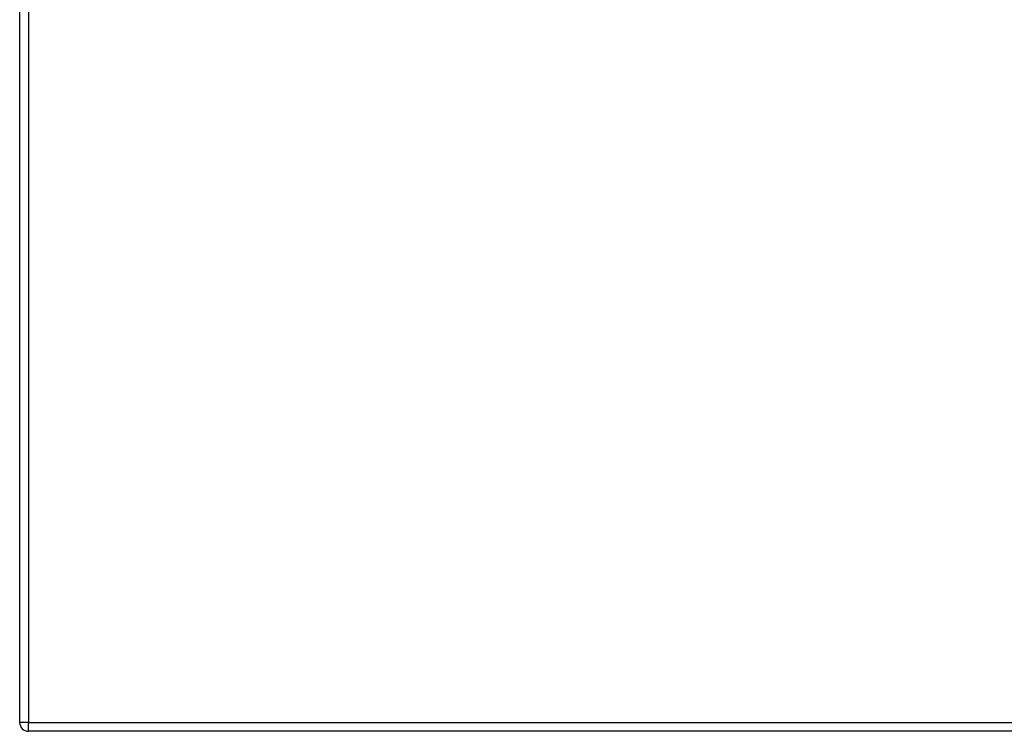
# Model space of a CAD drawing. Header units: inches. Extents: x 20 to 683, y 61 to 320.
# Tile 247 of 256: x 220 to 231, y 181 to 189. Entities that reach past the tile are written whole.
import ezdxf

# ---------------------------------------------------------------- set-up
doc = ezdxf.new("R2010")
doc.units = ezdxf.units.IN
doc.header["$MEASUREMENT"] = 0
doc.layers.add('Visible Edges(ANSI)', color=7, linetype='Continuous', lineweight=25)
doc.layers.add('Visible Tangent Edges(ANSI)', color=7, linetype='Continuous', lineweight=25)

msp = doc.modelspace()

# ---------------------------------------------------------------- linework, layer by layer
at = {"layer": 'Visible Edges(ANSI)'}
for p, q in [((220.393, 210.595), (220.393, 180.875)), ((292.097, 180.776), (220.492, 180.776))]:
    msp.add_line(p, q, dxfattribs=at)
msp.add_arc((220.492, 180.875), 0.099, 180, 270, dxfattribs=at)
at = {"layer": 'Visible Tangent Edges(ANSI)'}
for p, q in [((220.492, 210.595), (220.492, 180.875)), ((220.492, 180.875), (220.393, 180.875)), ((220.492, 180.776), (220.492, 180.875)), ((220.492, 180.875), (292.097, 180.875))]:
    msp.add_line(p, q, dxfattribs=at)

doc.saveas('drawing.dxf')
